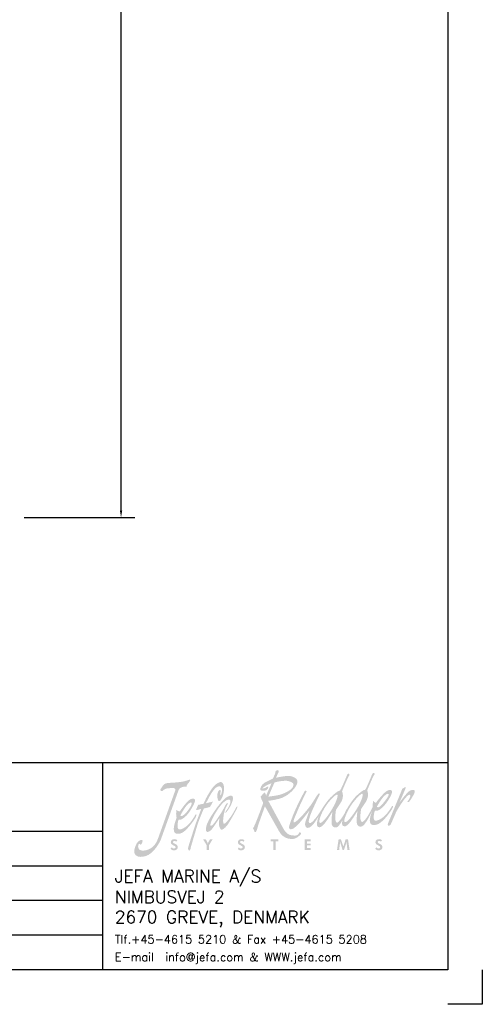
# Model space of a CAD drawing. Extents: x -770 to 200, y -179 to 391.
# Tile 2 of 6: x -504 to -370, y -179 to 106. Entities that reach past the tile are written whole.
import ezdxf

# ---------------------------------------------------------------- set-up
doc = ezdxf.new("R2010")
doc.units = 0
doc.header["$LTSCALE"] = 0.15
doc.layers.get('0').update_dxf_attribs({"linetype": 'CONTINUOUS'})
doc.layers.get('DEFPOINTS').update_dxf_attribs({"linetype": 'CONTINUOUS'})
doc.layers.add('DIMS', color=7, linetype='CONTINUOUS')
doc.layers.add('RAMME', color=7, linetype='CONTINUOUS')
doc.styles.add('ROMANS', font='romans')
doc.dimstyles.new('JAN', dxfattribs={"dimtxt": 2, "dimasz": 2, "dimexe": 4, "dimexo": 2, "dimgap": 2, "dimtad": 0, "dimtih": 1, "dimtoh": 1, "dimdsep": 46, "dimtxsty": 'ROMANS', "dimcen": 2.97, "dimadec": 0, "dimazin": 0, "dimtfac": 0.65, "dimtofl": 0, "dimtmove": 2, "dimatfit": 3, "dimfxl": 1, "dimtolj": 1, "dimarcsym": 0})

# ---------------------------------------------------------------- blocks, each defined once
blk = doc.blocks.new('jefa rudder logo')
at = {"linetype": 'Continuous', "lineweight": 0}
h = blk.add_hatch(color=182, dxfattribs=at)
edge = h.paths.add_edge_path(flags=16)
edge.add_spline(control_points=[(28.95, 61.15), (29.14, 61.17), (28.95, 60.38), (28.38, 59.43), (28.38, 59.43), (27.82, 58.48), (27.17, 57.71), (26.92, 57.71), (26.92, 57.71), (26.68, 57.71), (26.86, 58.52), (27.42, 59.47), (27.42, 59.47), (27.98, 60.42), (28.79, 61.14), (28.95, 61.15)], knot_values=[0, 0, 0, 0, 0.25, 0.25, 0.25, 0.25, 0.5, 0.5, 0.5, 0.5, 0.75, 0.75, 0.75, 0.75, 1, 1, 1, 1], degree=3, periodic=0)
edge = h.paths.add_edge_path(flags=16)
edge.add_spline(control_points=[(29.95, 57.81), (30.2, 57.81), (30.85, 58.58), (31.41, 59.53), (31.41, 59.53), (31.98, 60.48), (32.17, 61.26), (31.98, 61.25), (31.98, 61.25), (31.82, 61.24), (31.03, 60.5), (30.47, 59.55), (30.47, 59.55), (30.32, 59.3), (29.53, 57.81), (29.95, 57.81)], knot_values=[0, 0, 0, 0, 0.25, 0.25, 0.25, 0.25, 0.5, 0.5, 0.5, 0.5, 0.75, 0.75, 0.75, 0.75, 1, 1, 1, 1], degree=3, periodic=0)
edge = h.paths.add_edge_path()
edge.add_spline(control_points=[(30.17, 59.44), (30.19, 59.47), (30.21, 59.51), (30.24, 59.56), (30.24, 59.56), (30.25, 59.59), (30.26, 59.6), (30.26, 59.6), (30.26, 59.6), (30.26, 59.6), (30.26, 59.6), (30.26, 59.6), (30.26, 59.6), (30.47, 59.95), (30.88, 60.56), (31.19, 60.88), (31.19, 60.88), (31.55, 61.25), (32.21, 61.78), (32.3, 61.69), (32.3, 61.69), (32.38, 61.59), (33.18, 63.56), (33.18, 63.56), (33.18, 63.56), (33.18, 63.56), (33.26, 63.81), (33.4, 63.75), (33.4, 63.75), (33.54, 63.68), (33.49, 63.57), (33.39, 63.43), (33.39, 63.43), (33.28, 63.29), (32.58, 61.64), (32.59, 61.62), (32.59, 61.62), (32.61, 61.61), (32.89, 60.96), (32.42, 60.24), (32.42, 60.24), (31.94, 59.53), (31.86, 59.38), (31.86, 59.38), (31.86, 59.38), (31.86, 59.38), (31.72, 58.51), (31.77, 58.23), (31.77, 58.23), (31.82, 57.96), (31.91, 57.78), (32.05, 57.85), (32.05, 57.85), (32.48, 58.06), (33.04, 59.22), (33.27, 59.65), (33.27, 59.65), (33.24, 59.9), (33.28, 60.12), (33.32, 60.39), (33.32, 60.39), (33.41, 60.27), (33.48, 60.19), (33.65, 60.14), (33.65, 60.14), (33.98, 60.61), (34.62, 61.36), (34.97, 61.58), (34.97, 61.58), (35.31, 61.79), (35.66, 61.7), (35.6, 61.41), (35.6, 61.41), (35.49, 60.85), (34.3, 58.95), (33.53, 59.19), (33.53, 59.19), (33.45, 59.05), (33.19, 57.98), (33.61, 57.99), (33.61, 57.99), (34.02, 58), (34.65, 58.39), (35.14, 59.06), (35.14, 59.06), (35.64, 59.73), (35.55, 59.77), (35.66, 59.77), (35.66, 59.77), (35.77, 59.78), (35.7, 59.57), (35.52, 59.28), (35.52, 59.28), (35.35, 59), (34.37, 57.6), (33.67, 57.49), (33.67, 57.49), (33, 57.36), (32.92, 57.66), (32.91, 57.99), (32.91, 57.99), (32.9, 58.29), (33.03, 58.74), (33.24, 59.26), (33.24, 59.26), (33.24, 59.26), (32.76, 58.31), (32.76, 58.31), (32.76, 58.31), (32.76, 58.31), (32.25, 57.4), (32, 57.31), (32, 57.31), (31.74, 57.22), (31.47, 57.27), (31.36, 57.59), (31.36, 57.59), (31.26, 57.9), (31.4, 59.26), (31.46, 59.22), (31.46, 59.22), (31.46, 59.22), (30.71, 57.97), (30.43, 57.69), (30.43, 57.69), (30.15, 57.41), (29.97, 57.16), (29.66, 57.37), (29.66, 57.37), (29.53, 57.45), (29.54, 57.72), (29.61, 58.05), (29.61, 58.05), (29.46, 57.78), (29.15, 57.28), (28.97, 57.21), (28.97, 57.21), (28.71, 57.12), (28.44, 57.17), (28.33, 57.49), (28.33, 57.49), (28.23, 57.8), (28.37, 59.15), (28.43, 59.12), (28.43, 59.12), (28.43, 59.12), (27.68, 57.87), (27.4, 57.59), (27.4, 57.59), (27.12, 57.31), (26.94, 57.06), (26.63, 57.26), (26.63, 57.26), (26.43, 57.4), (26.55, 57.97), (26.73, 58.48), (26.73, 58.48), (26.52, 58.15), (26.1, 57.53), (25.91, 57.37), (25.91, 57.37), (25.65, 57.15), (25.46, 57.09), (25.32, 57.13), (25.32, 57.13), (25.16, 57.18), (25.03, 57.48), (25.12, 57.77), (25.12, 57.77), (25.21, 58.06), (25.62, 59.21), (25.62, 59.21), (25.62, 59.21), (25.62, 59.21), (24.73, 58.05), (24.42, 57.72), (24.42, 57.72), (24.11, 57.39), (23.82, 57.11), (23.66, 57.03), (23.66, 57.03), (23.5, 56.95), (23.1, 56.84), (23.16, 57.23), (23.16, 57.23), (23.22, 57.62), (23.71, 58.82), (23.91, 59.28), (23.91, 59.28), (24.1, 59.73), (24.83, 61.17), (24.94, 61.36), (24.94, 61.36), (25.03, 61.52), (25.11, 61.79), (25.29, 61.51), (25.29, 61.51), (25.29, 61.51), (24.63, 60.24), (24.27, 59.38), (24.27, 59.38), (23.91, 58.51), (23.75, 58.16), (23.72, 58.02), (23.72, 58.02), (23.7, 57.88), (23.67, 57.75), (23.76, 57.77), (23.76, 57.77), (24.24, 57.87), (25.45, 59.42), (25.77, 59.84), (25.77, 59.84), (26.06, 60.24), (26.42, 60.88), (26.48, 60.94), (26.48, 60.94), (26.61, 61.1), (26.73, 61.36), (26.83, 61.27), (26.83, 61.27), (26.93, 61.2), (26.84, 61.07), (26.75, 60.91), (26.75, 60.91), (26.66, 60.75), (25.81, 58.96), (25.69, 58.53), (25.69, 58.53), (25.58, 58.13), (25.51, 57.96), (25.55, 57.83), (25.55, 57.83), (25.59, 57.7), (25.68, 57.56), (26.04, 57.92), (26.04, 57.92), (26.88, 58.79), (27.34, 59.93), (28.16, 60.78), (28.16, 60.78), (28.52, 61.15), (29.18, 61.68), (29.27, 61.59), (29.27, 61.59), (29.35, 61.5), (30.15, 63.46), (30.15, 63.46), (30.15, 63.46), (30.15, 63.46), (30.23, 63.71), (30.37, 63.65), (30.37, 63.65), (30.51, 63.58), (30.46, 63.47), (30.36, 63.33), (30.36, 63.33), (30.25, 63.19), (29.55, 61.54), (29.56, 61.52), (29.56, 61.52), (29.58, 61.51), (29.86, 60.86), (29.39, 60.14), (29.39, 60.14), (28.91, 59.43), (28.83, 59.28), (28.83, 59.28), (28.83, 59.28), (28.83, 59.28), (28.69, 58.41), (28.75, 58.12), (28.75, 58.12), (28.8, 57.84), (28.89, 57.68), (29.02, 57.75), (29.02, 57.75), (29.15, 57.82), (29.59, 58.39), (29.71, 58.6), (29.71, 58.6), (29.75, 58.66), (29.81, 58.77), (29.89, 58.91), (29.89, 58.91), (30.02, 59.23), (30.14, 59.46), (30.17, 59.44)], knot_values=[0, 0, 0, 0, 0.013889, 0.013889, 0.013889, 0.013889, 0.027778, 0.027778, 0.027778, 0.027778, 0.041667, 0.041667, 0.041667, 0.041667, 0.055556, 0.055556, 0.055556, 0.055556, 0.069444, 0.069444, 0.069444, 0.069444, 0.083333, 0.083333, 0.083333, 0.083333, 0.097222, 0.097222, 0.097222, 0.097222, 0.111111, 0.111111, 0.111111, 0.111111, 0.125, 0.125, 0.125, 0.125, 0.138889, 0.138889, 0.138889, 0.138889, 0.152778, 0.152778, 0.152778, 0.152778, 0.166667, 0.166667, 0.166667, 0.166667, 0.180556, 0.180556, 0.180556, 0.180556, 0.194444, 0.194444, 0.194444, 0.194444, 0.208333, 0.208333, 0.208333, 0.208333, 0.222222, 0.222222, 0.222222, 0.222222, 0.236111, 0.236111, 0.236111, 0.236111, 0.25, 0.25, 0.25, 0.25, 0.263889, 0.263889, 0.263889, 0.263889, 0.277778, 0.277778, 0.277778, 0.277778, 0.291667, 0.291667, 0.291667, 0.291667, 0.305556, 0.305556, 0.305556, 0.305556, 0.319444, 0.319444, 0.319444, 0.319444, 0.333333, 0.333333, 0.333333, 0.333333, 0.347222, 0.347222, 0.347222, 0.347222, 0.361111, 0.361111, 0.361111, 0.361111, 0.375, 0.375, 0.375, 0.375, 0.388889, 0.388889, 0.388889, 0.388889, 0.402778, 0.402778, 0.402778, 0.402778, 0.416667, 0.416667, 0.416667, 0.416667, 0.430556, 0.430556, 0.430556, 0.430556, 0.444444, 0.444444, 0.444444, 0.444444, 0.458333, 0.458333, 0.458333, 0.458333, 0.472222, 0.472222, 0.472222, 0.472222, 0.486111, 0.486111, 0.486111, 0.486111, 0.5, 0.5, 0.5, 0.5, 0.513889, 0.513889, 0.513889, 0.513889, 0.527778, 0.527778, 0.527778, 0.527778, 0.541667, 0.541667, 0.541667, 0.541667, 0.555556, 0.555556, 0.555556, 0.555556, 0.569444, 0.569444, 0.569444, 0.569444, 0.583333, 0.583333, 0.583333, 0.583333, 0.597222, 0.597222, 0.597222, 0.597222, 0.611111, 0.611111, 0.611111, 0.611111, 0.625, 0.625, 0.625, 0.625, 0.638889, 0.638889, 0.638889, 0.638889, 0.652778, 0.652778, 0.652778, 0.652778, 0.666667, 0.666667, 0.666667, 0.666667, 0.680556, 0.680556, 0.680556, 0.680556, 0.694444, 0.694444, 0.694444, 0.694444, 0.708333, 0.708333, 0.708333, 0.708333, 0.722222, 0.722222, 0.722222, 0.722222, 0.736111, 0.736111, 0.736111, 0.736111, 0.75, 0.75, 0.75, 0.75, 0.763889, 0.763889, 0.763889, 0.763889, 0.777778, 0.777778, 0.777778, 0.777778, 0.791667, 0.791667, 0.791667, 0.791667, 0.805556, 0.805556, 0.805556, 0.805556, 0.819444, 0.819444, 0.819444, 0.819444, 0.833333, 0.833333, 0.833333, 0.833333, 0.847222, 0.847222, 0.847222, 0.847222, 0.861111, 0.861111, 0.861111, 0.861111, 0.875, 0.875, 0.875, 0.875, 0.888889, 0.888889, 0.888889, 0.888889, 0.902778, 0.902778, 0.902778, 0.902778, 0.916667, 0.916667, 0.916667, 0.916667, 0.930556, 0.930556, 0.930556, 0.930556, 0.944444, 0.944444, 0.944444, 0.944444, 0.958333, 0.958333, 0.958333, 0.958333, 0.972222, 0.972222, 0.972222, 0.972222, 0.986111, 0.986111, 0.986111, 0.986111, 1, 1, 1, 1], degree=3, periodic=0)
edge = h.paths.add_edge_path(flags=16)
edge.add_spline(control_points=[(33.76, 59.68), (33.76, 59.68), (34.34, 60.7), (34.68, 61), (34.68, 61), (35.02, 61.3), (35.27, 61.33), (35.16, 61), (35.16, 61), (35.1, 60.83), (33.98, 59.18), (33.76, 59.68)], knot_values=[0, 0, 0, 0, 0.333333, 0.333333, 0.333333, 0.333333, 0.666667, 0.666667, 0.666667, 0.666667, 1, 1, 1, 1], degree=3, periodic=0)
edge = h.paths.add_edge_path()
edge.add_spline(control_points=[(21.22, 63.07), (21.22, 63.07), (21.49, 63.7), (21.49, 63.7), (21.49, 63.7), (21.49, 63.7), (21.5, 63.85), (21.54, 63.94), (21.54, 63.94), (21.59, 64.02), (21.74, 64.11), (21.8, 64.08), (21.8, 64.08), (21.86, 64.05), (21.98, 63.96), (21.9, 63.83), (21.9, 63.83), (21.82, 63.69), (21.58, 63.16), (21.58, 63.16), (21.58, 63.16), (21.58, 63.16), (22.98, 63.51), (23.49, 63.33), (23.49, 63.33), (24, 63.14), (24.37, 62.92), (24.07, 62.3), (24.07, 62.3), (23.76, 61.67), (22.93, 60.91), (22.08, 60.66), (22.08, 60.66), (21.22, 60.42), (20.65, 60.39), (20.65, 60.39), (20.65, 60.39), (20.65, 60.39), (22.46, 57.06), (22.46, 57.06), (22.46, 57.06), (22.87, 56.31), (23.26, 56.25), (23.51, 56.22), (23.51, 56.22), (23.78, 56.19), (24.11, 56.15), (24.26, 56.32), (24.26, 56.32), (24.36, 56.43), (24.36, 56.58), (24.45, 56.59), (24.45, 56.59), (24.53, 56.6), (24.68, 56.47), (24.57, 56.34), (24.57, 56.34), (24.47, 56.22), (24.02, 55.78), (23.63, 55.78), (23.63, 55.78), (23.24, 55.78), (22.47, 55.81), (21.98, 56.67), (21.98, 56.67), (21.98, 56.67), (20.25, 59.73), (20.25, 59.73), (20.25, 59.73), (20.25, 59.73), (19.48, 57.57), (19.48, 57.57), (19.48, 57.57), (19.48, 57.57), (19.32, 57.01), (19.26, 56.84), (19.26, 56.84), (19.2, 56.66), (19.12, 56.57), (19.04, 56.62), (19.04, 56.62), (18.96, 56.66), (18.92, 56.91), (18.87, 56.97), (18.87, 56.97), (18.82, 57.03), (18.77, 57.13), (18.86, 57.16), (18.86, 57.16), (18.96, 57.19), (20.08, 60.14), (20.04, 60.17), (20.04, 60.17), (19.98, 60.21), (19.7, 60.84), (19.74, 60.89), (19.74, 60.89), (19.89, 61.09), (20.06, 61.28), (20.26, 61.41), (20.26, 61.41), (20.29, 61.28), (20.34, 61.15), (20.4, 61.02), (20.4, 61.02), (20.4, 61.02), (21.04, 62.5), (21.04, 62.5), (21.04, 62.5), (21.04, 62.5), (20.52, 62.31), (20.36, 62.2), (20.36, 62.2), (20.2, 62.09), (19.93, 61.93), (19.94, 61.88), (19.94, 61.88), (19.96, 61.83), (20.21, 61.9), (20.35, 61.98), (20.35, 61.98), (20.5, 62.07), (20.63, 62.18), (20.65, 62.06), (20.65, 62.06), (20.66, 61.94), (20.58, 61.66), (20.25, 61.61), (20.25, 61.61), (19.92, 61.56), (19.73, 61.6), (19.69, 61.74), (19.69, 61.74), (19.65, 61.89), (19.85, 62.37), (20.22, 62.58), (20.22, 62.58), (20.6, 62.78), (21.22, 63.07), (21.22, 63.07)], knot_values=[0, 0, 0, 0, 0.028571, 0.028571, 0.028571, 0.028571, 0.057143, 0.057143, 0.057143, 0.057143, 0.085714, 0.085714, 0.085714, 0.085714, 0.114286, 0.114286, 0.114286, 0.114286, 0.142857, 0.142857, 0.142857, 0.142857, 0.171429, 0.171429, 0.171429, 0.171429, 0.2, 0.2, 0.2, 0.2, 0.228571, 0.228571, 0.228571, 0.228571, 0.257143, 0.257143, 0.257143, 0.257143, 0.285714, 0.285714, 0.285714, 0.285714, 0.314286, 0.314286, 0.314286, 0.314286, 0.342857, 0.342857, 0.342857, 0.342857, 0.371429, 0.371429, 0.371429, 0.371429, 0.4, 0.4, 0.4, 0.4, 0.428571, 0.428571, 0.428571, 0.428571, 0.457143, 0.457143, 0.457143, 0.457143, 0.485714, 0.485714, 0.485714, 0.485714, 0.514286, 0.514286, 0.514286, 0.514286, 0.542857, 0.542857, 0.542857, 0.542857, 0.571429, 0.571429, 0.571429, 0.571429, 0.6, 0.6, 0.6, 0.6, 0.628571, 0.628571, 0.628571, 0.628571, 0.657143, 0.657143, 0.657143, 0.657143, 0.685714, 0.685714, 0.685714, 0.685714, 0.714286, 0.714286, 0.714286, 0.714286, 0.742857, 0.742857, 0.742857, 0.742857, 0.771429, 0.771429, 0.771429, 0.771429, 0.8, 0.8, 0.8, 0.8, 0.828571, 0.828571, 0.828571, 0.828571, 0.857143, 0.857143, 0.857143, 0.857143, 0.885714, 0.885714, 0.885714, 0.885714, 0.914286, 0.914286, 0.914286, 0.914286, 0.942857, 0.942857, 0.942857, 0.942857, 0.971429, 0.971429, 0.971429, 0.971429, 1, 1, 1, 1], degree=3, periodic=0)
edge = h.paths.add_edge_path(flags=16)
edge.add_spline(control_points=[(20.66, 60.88), (20.66, 60.88), (21.4, 62.59), (21.4, 62.59), (21.4, 62.59), (21.41, 62.62), (22.63, 62.91), (23.11, 62.76), (23.11, 62.76), (23.59, 62.61), (23.86, 62.47), (23.61, 62.02), (23.61, 62.02), (23.36, 61.57), (22.26, 61.15), (21.92, 61.08), (21.92, 61.08), (21.57, 61), (20.66, 60.88), (20.66, 60.88)], knot_values=[0, 0, 0, 0, 0.2, 0.2, 0.2, 0.2, 0.4, 0.4, 0.4, 0.4, 0.6, 0.6, 0.6, 0.6, 0.8, 0.8, 0.8, 0.8, 1, 1, 1, 1], degree=3, periodic=0)
edge = h.paths.add_edge_path()
edge.add_spline(control_points=[(35.1, 57.64), (35.1, 57.64), (36.84, 61.85), (36.84, 61.85), (36.84, 61.85), (36.84, 61.85), (37.15, 62.02), (37.15, 62.02), (37.15, 62.02), (37.15, 62.02), (37.29, 62.1), (37.25, 61.96), (37.25, 61.96), (37.21, 61.81), (36.48, 60.16), (36.48, 60.16), (36.48, 60.16), (36.48, 60.16), (37.44, 61.49), (37.79, 61.63), (37.79, 61.63), (38.16, 61.77), (38.4, 61.75), (38.32, 61.42), (38.32, 61.42), (38.24, 61.09), (37.69, 60.27), (37.6, 60.23), (37.6, 60.23), (37.51, 60.18), (37.44, 60.28), (37.44, 60.28), (37.44, 60.28), (37.44, 60.28), (37.63, 60.53), (37.68, 60.65), (37.68, 60.65), (37.73, 60.75), (37.82, 60.94), (37.8, 61.02), (37.8, 61.02), (37.63, 61.67), (36.16, 59.2), (36.11, 59.07), (36.11, 59.07), (36.11, 59.07), (35.44, 57.54), (35.44, 57.54), (35.44, 57.54), (35.37, 57.4), (35.17, 57.37), (35.12, 57.4), (35.12, 57.4), (35.06, 57.43), (35.07, 57.57), (35.1, 57.64)], knot_values=[0, 0, 0, 0, 0.071429, 0.071429, 0.071429, 0.071429, 0.142857, 0.142857, 0.142857, 0.142857, 0.214286, 0.214286, 0.214286, 0.214286, 0.285714, 0.285714, 0.285714, 0.285714, 0.357143, 0.357143, 0.357143, 0.357143, 0.428571, 0.428571, 0.428571, 0.428571, 0.5, 0.5, 0.5, 0.5, 0.571429, 0.571429, 0.571429, 0.571429, 0.642857, 0.642857, 0.642857, 0.642857, 0.714286, 0.714286, 0.714286, 0.714286, 0.785714, 0.785714, 0.785714, 0.785714, 0.857143, 0.857143, 0.857143, 0.857143, 0.928571, 0.928571, 0.928571, 0.928571, 1, 1, 1, 1], degree=3, periodic=0)
edge = h.paths.add_edge_path()
edge.add_spline(control_points=[(15.66, 59.3), (15.95, 59.7), (16.32, 60.53), (15.9, 60.53), (15.9, 60.53), (15.68, 60.54), (15.15, 60.31), (14.43, 59.16), (14.43, 59.16), (13.73, 58.01), (13.69, 57.64), (13.66, 57.51), (13.66, 57.51), (13.62, 57.38), (13.7, 57.26), (13.94, 57.49), (13.94, 57.49), (14.19, 57.72), (14.87, 58.76), (15.08, 59.11), (15.08, 59.11), (15.33, 59.52), (15.62, 60.24), (15.75, 60.12), (15.75, 60.12), (15.8, 60.06), (15.7, 59.89), (15.56, 59.63), (15.56, 59.63), (15.28, 59.1), (15.01, 57.4), (15.38, 57.63), (15.38, 57.63), (15.69, 57.82), (16.26, 58.64), (16.47, 59.02), (16.47, 59.02), (16.68, 59.4), (16.78, 59.6), (16.78, 59.6), (16.78, 59.6), (16.78, 59.6), (17.01, 59.88), (16.91, 59.57), (16.91, 59.57), (16.8, 59.26), (15.86, 57.61), (15.64, 57.36), (15.64, 57.36), (15.41, 57.1), (15.13, 56.87), (14.99, 56.9), (14.99, 56.9), (14.84, 56.93), (14.69, 57.34), (14.7, 57.63), (14.7, 57.63), (14.72, 57.92), (14.74, 58.28), (14.74, 58.28), (14.74, 58.28), (14.74, 58.28), (14.19, 57.42), (13.91, 57.04), (13.91, 57.04), (13.64, 56.65), (13.22, 56.5), (13.15, 56.73), (13.15, 56.73), (13.09, 56.95), (13.07, 57.5), (13.88, 58.73), (13.88, 58.73), (14.69, 59.96), (15.35, 60.7), (15.77, 60.9), (15.77, 60.9), (16.19, 61.1), (16.36, 61.01), (16.39, 60.78), (16.39, 60.78), (16.43, 60.55), (16.23, 59.95), (15.94, 59.5), (15.94, 59.5), (15.64, 59.05), (15.58, 58.97), (15.5, 58.96), (15.5, 58.96), (15.39, 58.95), (15.6, 59.22), (15.66, 59.3)], knot_values=[0, 0, 0, 0, 0.043478, 0.043478, 0.043478, 0.043478, 0.086957, 0.086957, 0.086957, 0.086957, 0.130435, 0.130435, 0.130435, 0.130435, 0.173913, 0.173913, 0.173913, 0.173913, 0.217391, 0.217391, 0.217391, 0.217391, 0.26087, 0.26087, 0.26087, 0.26087, 0.304348, 0.304348, 0.304348, 0.304348, 0.347826, 0.347826, 0.347826, 0.347826, 0.391304, 0.391304, 0.391304, 0.391304, 0.434783, 0.434783, 0.434783, 0.434783, 0.478261, 0.478261, 0.478261, 0.478261, 0.521739, 0.521739, 0.521739, 0.521739, 0.565217, 0.565217, 0.565217, 0.565217, 0.608696, 0.608696, 0.608696, 0.608696, 0.652174, 0.652174, 0.652174, 0.652174, 0.695652, 0.695652, 0.695652, 0.695652, 0.73913, 0.73913, 0.73913, 0.73913, 0.782609, 0.782609, 0.782609, 0.782609, 0.826087, 0.826087, 0.826087, 0.826087, 0.869565, 0.869565, 0.869565, 0.869565, 0.913043, 0.913043, 0.913043, 0.913043, 0.956522, 0.956522, 0.956522, 0.956522, 1, 1, 1, 1], degree=3, periodic=0)
edge = h.paths.add_edge_path()
edge.add_spline(control_points=[(12.85, 60.04), (13.2, 60.9), (13.7, 61.67), (14, 62.04), (14, 62.04), (14.29, 62.42), (14.81, 62.77), (15.09, 62.59), (15.09, 62.59), (15.37, 62.4), (15.38, 61.54), (15.15, 60.94), (15.15, 60.94), (14.91, 60.34), (14.8, 60.37), (14.69, 60.35), (14.69, 60.35), (14.57, 60.33), (14.47, 60.85), (14.5, 61.1), (14.5, 61.1), (14.54, 61.36), (14.61, 61.63), (14.78, 61.69), (14.78, 61.69), (14.95, 61.74), (14.91, 61.56), (14.88, 61.36), (14.88, 61.36), (14.86, 61.16), (14.9, 60.98), (14.9, 60.98), (14.9, 60.98), (14.9, 60.98), (15.13, 61.52), (15.06, 61.82), (15.06, 61.82), (14.99, 62.12), (14.66, 62.33), (14.19, 61.83), (14.19, 61.83), (13.73, 61.32), (13.37, 60.56), (13.13, 60.09), (13.13, 60.09), (13.13, 60.09), (13.98, 60.29), (13.98, 60.29), (13.98, 60.29), (13.98, 60.29), (13.62, 59.64), (13.62, 59.64), (13.62, 59.64), (13.62, 59.64), (12.88, 59.45), (12.88, 59.45), (12.88, 59.45), (12.88, 59.45), (12.27, 58.12), (11.96, 57.01), (11.96, 57.01), (11.64, 55.9), (11.32, 54.88), (11.3, 54.74), (11.3, 54.74), (11.29, 54.59), (11.2, 54.36), (11.11, 54.38), (11.11, 54.38), (11.02, 54.4), (10.96, 54.53), (10.98, 54.71), (10.98, 54.71), (11, 54.9), (11.73, 57.12), (11.81, 57.38), (11.81, 57.38), (11.89, 57.64), (12.56, 59.4), (12.56, 59.4), (12.56, 59.4), (12.56, 59.4), (11.92, 59.25), (11.92, 59.25), (11.92, 59.25), (11.92, 59.25), (12.18, 59.89), (12.18, 59.89), (12.18, 59.89), (12.18, 59.89), (12.85, 60.04), (12.85, 60.04)], knot_values=[0, 0, 0, 0, 0.043478, 0.043478, 0.043478, 0.043478, 0.086957, 0.086957, 0.086957, 0.086957, 0.130435, 0.130435, 0.130435, 0.130435, 0.173913, 0.173913, 0.173913, 0.173913, 0.217391, 0.217391, 0.217391, 0.217391, 0.26087, 0.26087, 0.26087, 0.26087, 0.304348, 0.304348, 0.304348, 0.304348, 0.347826, 0.347826, 0.347826, 0.347826, 0.391304, 0.391304, 0.391304, 0.391304, 0.434783, 0.434783, 0.434783, 0.434783, 0.478261, 0.478261, 0.478261, 0.478261, 0.521739, 0.521739, 0.521739, 0.521739, 0.565217, 0.565217, 0.565217, 0.565217, 0.608696, 0.608696, 0.608696, 0.608696, 0.652174, 0.652174, 0.652174, 0.652174, 0.695652, 0.695652, 0.695652, 0.695652, 0.73913, 0.73913, 0.73913, 0.73913, 0.782609, 0.782609, 0.782609, 0.782609, 0.826087, 0.826087, 0.826087, 0.826087, 0.869565, 0.869565, 0.869565, 0.869565, 0.913043, 0.913043, 0.913043, 0.913043, 0.956522, 0.956522, 0.956522, 0.956522, 1, 1, 1, 1], degree=3, periodic=0)
edge = h.paths.add_edge_path()
edge.add_spline(control_points=[(9.58, 59.3), (9.66, 59.18), (9.8, 59.14), (9.97, 59.1), (9.97, 59.1), (10.29, 59.57), (10.84, 60.3), (11.18, 60.53), (11.18, 60.53), (11.51, 60.75), (11.87, 60.67), (11.82, 60.38), (11.82, 60.38), (11.77, 60.08), (11.12, 58.84), (10.6, 58.44), (10.6, 58.44), (10.35, 58.25), (10.16, 58.03), (9.83, 58.12), (9.83, 58.12), (9.75, 57.98), (9.53, 56.92), (9.95, 56.93), (9.95, 56.93), (10.36, 56.95), (10.97, 57.36), (11.44, 58.04), (11.44, 58.04), (11.91, 58.71), (11.83, 58.75), (11.94, 58.76), (11.94, 58.76), (12.04, 58.77), (11.99, 58.55), (11.82, 58.27), (11.82, 58.27), (11.64, 57.99), (10.69, 56.58), (10.03, 56.44), (10.03, 56.44), (9.36, 56.29), (9.27, 56.58), (9.25, 56.91), (9.25, 56.91), (9.23, 57.24), (9.36, 57.75), (9.59, 58.33), (9.59, 58.33), (9.5, 58.67), (9.53, 58.95), (9.58, 59.3)], knot_values=[0, 0, 0, 0, 0.076923, 0.076923, 0.076923, 0.076923, 0.153846, 0.153846, 0.153846, 0.153846, 0.230769, 0.230769, 0.230769, 0.230769, 0.307692, 0.307692, 0.307692, 0.307692, 0.384615, 0.384615, 0.384615, 0.384615, 0.461538, 0.461538, 0.461538, 0.461538, 0.538462, 0.538462, 0.538462, 0.538462, 0.615385, 0.615385, 0.615385, 0.615385, 0.692308, 0.692308, 0.692308, 0.692308, 0.769231, 0.769231, 0.769231, 0.769231, 0.846154, 0.846154, 0.846154, 0.846154, 0.923077, 0.923077, 0.923077, 0.923077, 1, 1, 1, 1], degree=3, periodic=0)
edge = h.paths.add_edge_path(flags=16)
edge.add_spline(control_points=[(10.04, 58.61), (10.04, 58.61), (10.58, 59.64), (10.91, 59.94), (10.91, 59.94), (11.24, 60.25), (11.49, 60.29), (11.39, 59.96), (11.39, 59.96), (11.3, 59.62), (10.7, 58.84), (10.46, 58.68), (10.46, 58.68), (10.27, 58.55), (10.1, 58.48), (10.04, 58.61)], knot_values=[0, 0, 0, 0, 0.25, 0.25, 0.25, 0.25, 0.5, 0.5, 0.5, 0.5, 0.75, 0.75, 0.75, 0.75, 1, 1, 1, 1], degree=3, periodic=0)
edge = h.paths.add_edge_path()
edge.add_spline(control_points=[(9.22, 61.93), (8.86, 61.89), (8.44, 61.96), (8.13, 61.77), (8.13, 61.77), (7.97, 61.68), (7.89, 61.56), (7.81, 61.55), (7.81, 61.55), (7.73, 61.54), (7.56, 61.67), (7.65, 61.79), (7.65, 61.79), (7.73, 61.92), (7.97, 62.3), (8.13, 62.41), (8.13, 62.41), (8.3, 62.51), (8.53, 62.54), (8.74, 62.55), (8.74, 62.55), (8.94, 62.55), (10.03, 62.63), (10.39, 62.71), (10.39, 62.71), (10.76, 62.8), (11.1, 62.92), (11.1, 62.92), (11.1, 62.92), (11.1, 62.92), (11.23, 63.01), (11.23, 62.87), (11.23, 62.87), (11.23, 62.73), (10.87, 62.39), (10.83, 62.27), (10.83, 62.27), (10.78, 62.15), (10.84, 62.04), (10.62, 62.08), (10.62, 62.08), (10.39, 62.11), (9.94, 62), (9.83, 61.68), (9.83, 61.68), (9.83, 61.68), (7.71, 55.78), (7.71, 55.78), (7.71, 55.78), (7.6, 55.46), (6.87, 54.01), (5.83, 53.71), (5.83, 53.71), (4.79, 53.42), (4.47, 53.92), (4.47, 54.26), (4.47, 54.26), (4.47, 54.6), (4.69, 55.24), (4.93, 55.45), (4.93, 55.45), (5.17, 55.67), (5.5, 55.8), (5.48, 55.55), (5.48, 55.55), (5.46, 55.31), (5.29, 54.96), (5.2, 55.11), (5.2, 55.11), (5.11, 55.27), (5.03, 55.21), (4.97, 55.06), (4.97, 55.06), (4.91, 54.92), (4.9, 54.41), (5.41, 54.38), (5.41, 54.38), (5.92, 54.34), (6.9, 54.58), (7.33, 55.79), (7.33, 55.79), (7.33, 55.79), (9.44, 61.68), (9.44, 61.68), (9.44, 61.68), (9.5, 61.83), (9.22, 61.93), (9.22, 61.93)], knot_values=[0, 0, 0, 0, 0.045455, 0.045455, 0.045455, 0.045455, 0.090909, 0.090909, 0.090909, 0.090909, 0.136364, 0.136364, 0.136364, 0.136364, 0.181818, 0.181818, 0.181818, 0.181818, 0.227273, 0.227273, 0.227273, 0.227273, 0.272727, 0.272727, 0.272727, 0.272727, 0.318182, 0.318182, 0.318182, 0.318182, 0.363636, 0.363636, 0.363636, 0.363636, 0.409091, 0.409091, 0.409091, 0.409091, 0.454545, 0.454545, 0.454545, 0.454545, 0.5, 0.5, 0.5, 0.5, 0.545455, 0.545455, 0.545455, 0.545455, 0.590909, 0.590909, 0.590909, 0.590909, 0.636364, 0.636364, 0.636364, 0.636364, 0.681818, 0.681818, 0.681818, 0.681818, 0.727273, 0.727273, 0.727273, 0.727273, 0.772727, 0.772727, 0.772727, 0.772727, 0.818182, 0.818182, 0.818182, 0.818182, 0.863636, 0.863636, 0.863636, 0.863636, 0.909091, 0.909091, 0.909091, 0.909091, 0.954545, 0.954545, 0.954545, 0.954545, 1, 1, 1, 1], degree=3, periodic=0)
h = blk.add_hatch(color=8, dxfattribs=at)
edge = h.paths.add_edge_path()
edge.add_spline(control_points=[(33.57, 54.61), (33.57, 54.61), (33.73, 54.78), (33.73, 54.78), (33.73, 54.78), (33.75, 54.73), (33.78, 54.7), (33.82, 54.67), (33.82, 54.67), (33.86, 54.64), (33.91, 54.63), (33.96, 54.63), (33.96, 54.63), (34.03, 54.63), (34.08, 54.65), (34.11, 54.68), (34.11, 54.68), (34.15, 54.71), (34.17, 54.75), (34.17, 54.8), (34.17, 54.8), (34.17, 54.86), (34.11, 54.92), (33.99, 54.98), (33.99, 54.98), (33.94, 55), (33.91, 55.01), (33.89, 55.03), (33.89, 55.03), (33.78, 55.08), (33.7, 55.14), (33.66, 55.2), (33.66, 55.2), (33.61, 55.25), (33.59, 55.32), (33.59, 55.4), (33.59, 55.4), (33.59, 55.5), (33.63, 55.59), (33.72, 55.66), (33.72, 55.66), (33.8, 55.73), (33.91, 55.76), (34.04, 55.76), (34.04, 55.76), (34.12, 55.76), (34.19, 55.75), (34.24, 55.72), (34.24, 55.72), (34.3, 55.69), (34.35, 55.65), (34.39, 55.59), (34.39, 55.59), (34.39, 55.59), (34.23, 55.44), (34.23, 55.44), (34.23, 55.44), (34.21, 55.47), (34.19, 55.5), (34.16, 55.52), (34.16, 55.52), (34.12, 55.54), (34.08, 55.55), (34.04, 55.55), (34.04, 55.55), (33.99, 55.55), (33.94, 55.53), (33.91, 55.51), (33.91, 55.51), (33.88, 55.48), (33.86, 55.44), (33.86, 55.4), (33.86, 55.4), (33.86, 55.33), (33.92, 55.27), (34.06, 55.21), (34.06, 55.21), (34.08, 55.2), (34.1, 55.2), (34.12, 55.19), (34.12, 55.19), (34.22, 55.14), (34.31, 55.08), (34.36, 55.02), (34.36, 55.02), (34.41, 54.96), (34.43, 54.89), (34.43, 54.81), (34.43, 54.81), (34.43, 54.69), (34.39, 54.59), (34.31, 54.52), (34.31, 54.52), (34.23, 54.45), (34.12, 54.41), (33.98, 54.41), (33.98, 54.41), (33.88, 54.41), (33.8, 54.43), (33.73, 54.47), (33.73, 54.47), (33.66, 54.5), (33.61, 54.55), (33.57, 54.61)], knot_values=[0, 0, 0, 0, 0.038462, 0.038462, 0.038462, 0.038462, 0.076923, 0.076923, 0.076923, 0.076923, 0.115385, 0.115385, 0.115385, 0.115385, 0.153846, 0.153846, 0.153846, 0.153846, 0.192308, 0.192308, 0.192308, 0.192308, 0.230769, 0.230769, 0.230769, 0.230769, 0.269231, 0.269231, 0.269231, 0.269231, 0.307692, 0.307692, 0.307692, 0.307692, 0.346154, 0.346154, 0.346154, 0.346154, 0.384615, 0.384615, 0.384615, 0.384615, 0.423077, 0.423077, 0.423077, 0.423077, 0.461538, 0.461538, 0.461538, 0.461538, 0.5, 0.5, 0.5, 0.5, 0.538462, 0.538462, 0.538462, 0.538462, 0.576923, 0.576923, 0.576923, 0.576923, 0.615385, 0.615385, 0.615385, 0.615385, 0.653846, 0.653846, 0.653846, 0.653846, 0.692308, 0.692308, 0.692308, 0.692308, 0.730769, 0.730769, 0.730769, 0.730769, 0.769231, 0.769231, 0.769231, 0.769231, 0.807692, 0.807692, 0.807692, 0.807692, 0.846154, 0.846154, 0.846154, 0.846154, 0.884615, 0.884615, 0.884615, 0.884615, 0.923077, 0.923077, 0.923077, 0.923077, 0.961538, 0.961538, 0.961538, 0.961538, 1, 1, 1, 1], degree=3, periodic=0)
edge = h.paths.add_edge_path()
edge.add_spline(control_points=[(28.95, 54.45), (28.95, 54.45), (29.14, 55.73), (29.14, 55.73), (29.14, 55.73), (29.14, 55.73), (29.43, 55.73), (29.43, 55.73), (29.43, 55.73), (29.43, 55.73), (29.68, 54.97), (29.68, 54.97), (29.68, 54.97), (29.68, 54.96), (29.69, 54.94), (29.7, 54.9), (29.7, 54.9), (29.7, 54.87), (29.71, 54.84), (29.71, 54.8), (29.71, 54.8), (29.72, 54.84), (29.72, 54.88), (29.73, 54.91), (29.73, 54.91), (29.73, 54.94), (29.74, 54.96), (29.75, 54.98), (29.75, 54.98), (29.75, 54.98), (29.99, 55.73), (29.99, 55.73), (29.99, 55.73), (29.99, 55.73), (30.28, 55.73), (30.28, 55.73), (30.28, 55.73), (30.28, 55.73), (30.47, 54.45), (30.47, 54.45), (30.47, 54.45), (30.47, 54.45), (30.21, 54.45), (30.21, 54.45), (30.21, 54.45), (30.21, 54.45), (30.12, 55.22), (30.12, 55.22), (30.12, 55.22), (30.11, 55.28), (30.11, 55.32), (30.11, 55.35), (30.11, 55.35), (30.1, 55.38), (30.1, 55.41), (30.1, 55.43), (30.1, 55.43), (30.1, 55.44), (30.1, 55.45), (30.1, 55.46), (30.1, 55.46), (30.1, 55.47), (30.1, 55.47), (30.1, 55.48), (30.1, 55.48), (30.1, 55.43), (30.09, 55.38), (30.08, 55.35), (30.08, 55.35), (30.07, 55.31), (30.07, 55.29), (30.06, 55.27), (30.06, 55.27), (30.06, 55.27), (29.79, 54.45), (29.79, 54.45), (29.79, 54.45), (29.79, 54.45), (29.63, 54.45), (29.63, 54.45), (29.63, 54.45), (29.63, 54.45), (29.37, 55.27), (29.37, 55.27), (29.37, 55.27), (29.36, 55.27), (29.36, 55.3), (29.35, 55.33), (29.35, 55.33), (29.34, 55.36), (29.33, 55.41), (29.32, 55.48), (29.32, 55.48), (29.32, 55.48), (29.32, 55.44), (29.32, 55.44), (29.32, 55.44), (29.32, 55.38), (29.31, 55.31), (29.3, 55.22), (29.3, 55.22), (29.3, 55.22), (29.3, 55.22), (29.3, 55.22), (29.3, 55.22), (29.3, 55.22), (29.21, 54.45), (29.21, 54.45), (29.21, 54.45), (29.21, 54.45), (28.95, 54.45), (28.95, 54.45)], knot_values=[0, 0, 0, 0, 0.035714, 0.035714, 0.035714, 0.035714, 0.071429, 0.071429, 0.071429, 0.071429, 0.107143, 0.107143, 0.107143, 0.107143, 0.142857, 0.142857, 0.142857, 0.142857, 0.178571, 0.178571, 0.178571, 0.178571, 0.214286, 0.214286, 0.214286, 0.214286, 0.25, 0.25, 0.25, 0.25, 0.285714, 0.285714, 0.285714, 0.285714, 0.321429, 0.321429, 0.321429, 0.321429, 0.357143, 0.357143, 0.357143, 0.357143, 0.392857, 0.392857, 0.392857, 0.392857, 0.428571, 0.428571, 0.428571, 0.428571, 0.464286, 0.464286, 0.464286, 0.464286, 0.5, 0.5, 0.5, 0.5, 0.535714, 0.535714, 0.535714, 0.535714, 0.571429, 0.571429, 0.571429, 0.571429, 0.607143, 0.607143, 0.607143, 0.607143, 0.642857, 0.642857, 0.642857, 0.642857, 0.678571, 0.678571, 0.678571, 0.678571, 0.714286, 0.714286, 0.714286, 0.714286, 0.75, 0.75, 0.75, 0.75, 0.785714, 0.785714, 0.785714, 0.785714, 0.821429, 0.821429, 0.821429, 0.821429, 0.857143, 0.857143, 0.857143, 0.857143, 0.892857, 0.892857, 0.892857, 0.892857, 0.928571, 0.928571, 0.928571, 0.928571, 0.964286, 0.964286, 0.964286, 0.964286, 1, 1, 1, 1], degree=3, periodic=0)
edge = h.paths.add_edge_path()
edge.add_spline(control_points=[(25.03, 54.45), (25.03, 54.45), (25.03, 55.73), (25.03, 55.73), (25.03, 55.73), (25.03, 55.73), (25.79, 55.73), (25.79, 55.73), (25.79, 55.73), (25.79, 55.73), (25.79, 55.5), (25.79, 55.5), (25.79, 55.5), (25.79, 55.5), (25.31, 55.5), (25.31, 55.5), (25.31, 55.5), (25.31, 55.5), (25.31, 55.23), (25.31, 55.23), (25.31, 55.23), (25.31, 55.23), (25.79, 55.23), (25.79, 55.23), (25.79, 55.23), (25.79, 55.23), (25.79, 55), (25.79, 55), (25.79, 55), (25.79, 55), (25.31, 55), (25.31, 55), (25.31, 55), (25.31, 55), (25.31, 54.68), (25.31, 54.68), (25.31, 54.68), (25.31, 54.68), (25.79, 54.68), (25.79, 54.68), (25.79, 54.68), (25.79, 54.68), (25.79, 54.45), (25.79, 54.45), (25.79, 54.45), (25.79, 54.45), (25.03, 54.45), (25.03, 54.45)], knot_values=[0, 0, 0, 0, 0.083333, 0.083333, 0.083333, 0.083333, 0.166667, 0.166667, 0.166667, 0.166667, 0.25, 0.25, 0.25, 0.25, 0.333333, 0.333333, 0.333333, 0.333333, 0.416667, 0.416667, 0.416667, 0.416667, 0.5, 0.5, 0.5, 0.5, 0.583333, 0.583333, 0.583333, 0.583333, 0.666667, 0.666667, 0.666667, 0.666667, 0.75, 0.75, 0.75, 0.75, 0.833333, 0.833333, 0.833333, 0.833333, 0.916667, 0.916667, 0.916667, 0.916667, 1, 1, 1, 1], degree=3, periodic=0)
edge = h.paths.add_edge_path()
edge.add_spline(control_points=[(21.54, 55.5), (21.54, 55.5), (21.54, 54.45), (21.54, 54.45), (21.54, 54.45), (21.54, 54.45), (21.26, 54.45), (21.26, 54.45), (21.26, 54.45), (21.26, 54.45), (21.26, 55.5), (21.26, 55.5), (21.26, 55.5), (21.26, 55.5), (20.95, 55.5), (20.95, 55.5), (20.95, 55.5), (20.95, 55.5), (20.95, 55.73), (20.95, 55.73), (20.95, 55.73), (20.95, 55.73), (21.85, 55.73), (21.85, 55.73), (21.85, 55.73), (21.85, 55.73), (21.85, 55.5), (21.85, 55.5), (21.85, 55.5), (21.85, 55.5), (21.54, 55.5), (21.54, 55.5)], knot_values=[0, 0, 0, 0, 0.125, 0.125, 0.125, 0.125, 0.25, 0.25, 0.25, 0.25, 0.375, 0.375, 0.375, 0.375, 0.5, 0.5, 0.5, 0.5, 0.625, 0.625, 0.625, 0.625, 0.75, 0.75, 0.75, 0.75, 0.875, 0.875, 0.875, 0.875, 1, 1, 1, 1], degree=3, periodic=0)
edge = h.paths.add_edge_path()
edge.add_spline(control_points=[(16.97, 54.61), (16.97, 54.61), (17.12, 54.78), (17.12, 54.78), (17.12, 54.78), (17.14, 54.73), (17.17, 54.7), (17.21, 54.67), (17.21, 54.67), (17.25, 54.64), (17.3, 54.63), (17.36, 54.63), (17.36, 54.63), (17.42, 54.63), (17.47, 54.65), (17.51, 54.68), (17.51, 54.68), (17.55, 54.71), (17.56, 54.75), (17.56, 54.8), (17.56, 54.8), (17.56, 54.86), (17.5, 54.92), (17.38, 54.98), (17.38, 54.98), (17.34, 55), (17.31, 55.01), (17.28, 55.03), (17.28, 55.03), (17.17, 55.08), (17.09, 55.14), (17.05, 55.2), (17.05, 55.2), (17.01, 55.25), (16.98, 55.32), (16.98, 55.4), (16.98, 55.4), (16.98, 55.5), (17.03, 55.59), (17.11, 55.66), (17.11, 55.66), (17.19, 55.73), (17.3, 55.76), (17.44, 55.76), (17.44, 55.76), (17.51, 55.76), (17.58, 55.75), (17.64, 55.72), (17.64, 55.72), (17.69, 55.69), (17.74, 55.65), (17.79, 55.59), (17.79, 55.59), (17.79, 55.59), (17.63, 55.44), (17.63, 55.44), (17.63, 55.44), (17.6, 55.47), (17.58, 55.5), (17.55, 55.52), (17.55, 55.52), (17.52, 55.54), (17.48, 55.55), (17.43, 55.55), (17.43, 55.55), (17.38, 55.55), (17.34, 55.53), (17.3, 55.51), (17.3, 55.51), (17.27, 55.48), (17.25, 55.44), (17.25, 55.4), (17.25, 55.4), (17.25, 55.33), (17.32, 55.27), (17.45, 55.21), (17.45, 55.21), (17.48, 55.2), (17.5, 55.2), (17.51, 55.19), (17.51, 55.19), (17.62, 55.14), (17.7, 55.08), (17.75, 55.02), (17.75, 55.02), (17.8, 54.96), (17.83, 54.89), (17.83, 54.81), (17.83, 54.81), (17.83, 54.69), (17.79, 54.59), (17.71, 54.52), (17.71, 54.52), (17.63, 54.45), (17.51, 54.41), (17.38, 54.41), (17.38, 54.41), (17.28, 54.41), (17.19, 54.43), (17.12, 54.47), (17.12, 54.47), (17.05, 54.5), (17, 54.55), (16.97, 54.61)], knot_values=[0, 0, 0, 0, 0.038462, 0.038462, 0.038462, 0.038462, 0.076923, 0.076923, 0.076923, 0.076923, 0.115385, 0.115385, 0.115385, 0.115385, 0.153846, 0.153846, 0.153846, 0.153846, 0.192308, 0.192308, 0.192308, 0.192308, 0.230769, 0.230769, 0.230769, 0.230769, 0.269231, 0.269231, 0.269231, 0.269231, 0.307692, 0.307692, 0.307692, 0.307692, 0.346154, 0.346154, 0.346154, 0.346154, 0.384615, 0.384615, 0.384615, 0.384615, 0.423077, 0.423077, 0.423077, 0.423077, 0.461538, 0.461538, 0.461538, 0.461538, 0.5, 0.5, 0.5, 0.5, 0.538462, 0.538462, 0.538462, 0.538462, 0.576923, 0.576923, 0.576923, 0.576923, 0.615385, 0.615385, 0.615385, 0.615385, 0.653846, 0.653846, 0.653846, 0.653846, 0.692308, 0.692308, 0.692308, 0.692308, 0.730769, 0.730769, 0.730769, 0.730769, 0.769231, 0.769231, 0.769231, 0.769231, 0.807692, 0.807692, 0.807692, 0.807692, 0.846154, 0.846154, 0.846154, 0.846154, 0.884615, 0.884615, 0.884615, 0.884615, 0.923077, 0.923077, 0.923077, 0.923077, 0.961538, 0.961538, 0.961538, 0.961538, 1, 1, 1, 1], degree=3, periodic=0)
edge = h.paths.add_edge_path()
edge.add_spline(control_points=[(13.22, 54.45), (13.22, 54.45), (13.22, 55.03), (13.22, 55.03), (13.22, 55.03), (13.22, 55.03), (12.79, 55.73), (12.79, 55.73), (12.79, 55.73), (12.79, 55.73), (13.11, 55.73), (13.11, 55.73), (13.11, 55.73), (13.11, 55.73), (13.3, 55.38), (13.3, 55.38), (13.3, 55.38), (13.31, 55.36), (13.32, 55.34), (13.33, 55.31), (13.33, 55.31), (13.34, 55.28), (13.35, 55.25), (13.36, 55.22), (13.36, 55.22), (13.37, 55.25), (13.38, 55.28), (13.39, 55.3), (13.39, 55.3), (13.4, 55.33), (13.41, 55.35), (13.42, 55.38), (13.42, 55.38), (13.42, 55.38), (13.61, 55.73), (13.61, 55.73), (13.61, 55.73), (13.61, 55.73), (13.93, 55.73), (13.93, 55.73), (13.93, 55.73), (13.93, 55.73), (13.5, 55.03), (13.5, 55.03), (13.5, 55.03), (13.5, 55.03), (13.5, 54.45), (13.5, 54.45), (13.5, 54.45), (13.5, 54.45), (13.22, 54.45), (13.22, 54.45)], knot_values=[0, 0, 0, 0, 0.076923, 0.076923, 0.076923, 0.076923, 0.153846, 0.153846, 0.153846, 0.153846, 0.230769, 0.230769, 0.230769, 0.230769, 0.307692, 0.307692, 0.307692, 0.307692, 0.384615, 0.384615, 0.384615, 0.384615, 0.461538, 0.461538, 0.461538, 0.461538, 0.538462, 0.538462, 0.538462, 0.538462, 0.615385, 0.615385, 0.615385, 0.615385, 0.692308, 0.692308, 0.692308, 0.692308, 0.769231, 0.769231, 0.769231, 0.769231, 0.846154, 0.846154, 0.846154, 0.846154, 0.923077, 0.923077, 0.923077, 0.923077, 1, 1, 1, 1], degree=3, periodic=0)
edge = h.paths.add_edge_path()
edge.add_spline(control_points=[(8.87, 54.61), (8.87, 54.61), (9.02, 54.78), (9.02, 54.78), (9.02, 54.78), (9.04, 54.73), (9.07, 54.7), (9.11, 54.67), (9.11, 54.67), (9.16, 54.64), (9.2, 54.63), (9.26, 54.63), (9.26, 54.63), (9.32, 54.63), (9.37, 54.65), (9.41, 54.68), (9.41, 54.68), (9.45, 54.71), (9.47, 54.75), (9.47, 54.8), (9.47, 54.8), (9.47, 54.86), (9.4, 54.92), (9.28, 54.98), (9.28, 54.98), (9.24, 55), (9.21, 55.01), (9.18, 55.03), (9.18, 55.03), (9.07, 55.08), (8.99, 55.14), (8.95, 55.2), (8.95, 55.2), (8.91, 55.25), (8.89, 55.32), (8.89, 55.4), (8.89, 55.4), (8.89, 55.5), (8.93, 55.59), (9.01, 55.66), (9.01, 55.66), (9.1, 55.73), (9.2, 55.76), (9.34, 55.76), (9.34, 55.76), (9.42, 55.76), (9.48, 55.75), (9.54, 55.72), (9.54, 55.72), (9.6, 55.69), (9.64, 55.65), (9.69, 55.59), (9.69, 55.59), (9.69, 55.59), (9.53, 55.44), (9.53, 55.44), (9.53, 55.44), (9.51, 55.47), (9.48, 55.5), (9.45, 55.52), (9.45, 55.52), (9.42, 55.54), (9.38, 55.55), (9.33, 55.55), (9.33, 55.55), (9.28, 55.55), (9.24, 55.53), (9.2, 55.51), (9.2, 55.51), (9.17, 55.48), (9.15, 55.44), (9.15, 55.4), (9.15, 55.4), (9.15, 55.33), (9.22, 55.27), (9.35, 55.21), (9.35, 55.21), (9.38, 55.2), (9.4, 55.2), (9.41, 55.19), (9.41, 55.19), (9.52, 55.14), (9.6, 55.08), (9.65, 55.02), (9.65, 55.02), (9.71, 54.96), (9.73, 54.89), (9.73, 54.81), (9.73, 54.81), (9.73, 54.69), (9.69, 54.59), (9.61, 54.52), (9.61, 54.52), (9.53, 54.45), (9.42, 54.41), (9.28, 54.41), (9.28, 54.41), (9.18, 54.41), (9.1, 54.43), (9.02, 54.47), (9.02, 54.47), (8.96, 54.5), (8.9, 54.55), (8.87, 54.61)], knot_values=[0, 0, 0, 0, 0.038462, 0.038462, 0.038462, 0.038462, 0.076923, 0.076923, 0.076923, 0.076923, 0.115385, 0.115385, 0.115385, 0.115385, 0.153846, 0.153846, 0.153846, 0.153846, 0.192308, 0.192308, 0.192308, 0.192308, 0.230769, 0.230769, 0.230769, 0.230769, 0.269231, 0.269231, 0.269231, 0.269231, 0.307692, 0.307692, 0.307692, 0.307692, 0.346154, 0.346154, 0.346154, 0.346154, 0.384615, 0.384615, 0.384615, 0.384615, 0.423077, 0.423077, 0.423077, 0.423077, 0.461538, 0.461538, 0.461538, 0.461538, 0.5, 0.5, 0.5, 0.5, 0.538462, 0.538462, 0.538462, 0.538462, 0.576923, 0.576923, 0.576923, 0.576923, 0.615385, 0.615385, 0.615385, 0.615385, 0.653846, 0.653846, 0.653846, 0.653846, 0.692308, 0.692308, 0.692308, 0.692308, 0.730769, 0.730769, 0.730769, 0.730769, 0.769231, 0.769231, 0.769231, 0.769231, 0.807692, 0.807692, 0.807692, 0.807692, 0.846154, 0.846154, 0.846154, 0.846154, 0.884615, 0.884615, 0.884615, 0.884615, 0.923077, 0.923077, 0.923077, 0.923077, 0.961538, 0.961538, 0.961538, 0.961538, 1, 1, 1, 1], degree=3, periodic=0)
blk = doc.blocks.new('Rudder-logo 1-1----2004-02-26')
at = {"xscale": 1.199999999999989, "yscale": 1.199999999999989, "zscale": 1.199999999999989}
blk.add_blockref('jefa rudder logo', (-0.79, -48.01), dxfattribs=at)
at = {"color": 182, "style": 'ROMANS'}
for s, height, p in [('JEFA MARINE A/S', 1.8, (1.77, 12.64)), ('NIMBUSVEJ 2', 1.8, (1.77, 9.64)), ('2670 GREVE, DENMARK', 1.8, (1.77, 6.73)), ('Tlf.+45-4615 5210 & Fax +45-4615 5208', 1.2, (1.77, 3.8)), ('E-mail  info@jefa.com & WWW.jefa.com', 1.2, (1.77, 1.24))]:
    blk.add_text(s, height=height, dxfattribs=at).set_placement(p)
blk = doc.blocks.new('*D494')
at = {"layer": 'DEFPOINTS', "color": 0}
for p in [(-504.92, 271.92), (-474.86, 271.92), (-504.92, -38.08)]:
    blk.add_point(p, dxfattribs=at)
at = {"layer": 'DIMS', "color": 0, "lineweight": -2}
for p, q in [((-502.92, 271.92), (-470.86, 271.92)), ((-474.86, 269.92), (-474.86, 123.92)), ((-474.86, -36.08), (-474.86, 109.92)), ((-502.92, -38.08), (-470.86, -38.08))]:
    blk.add_line(p, q, dxfattribs=at)
at = {"layer": 'DIMS', "color": 0}
for points in [[(-475.19, 269.92), (-474.52, 269.92), (-474.86, 271.92)], [(-475.19, -36.08), (-474.52, -36.08), (-474.86, -38.08)]]:
    blk.add_solid(points, dxfattribs=at)
at = {"layer": 'DIMS', "color": 0, "insert": (-474.86, 116.92), "char_height": 2, "attachment_point": 5, "style": 'ROMANS'}
blk.add_mtext('\\A1;{\\H5x;H}', dxfattribs=at)

msp = doc.modelspace()

# ---------------------------------------------------------------- linework, layer by layer
at = {"layer": 'RAMME'}
for p, q in [((-380.196, 381), (-380.196, -169)), ((-760.196, -109), (-380.196, -109)), ((-480.196, -109), (-480.196, -169)), ((-480.196, -129), (-760.196, -129)), ((-480.196, -139), (-760.196, -139)), ((-480.196, -149), (-760.196, -149)), ((-480.196, -159), (-760.196, -159)), ((-380.196, -169), (-760.196, -169)), ((-370.196, -169), (-370.196, -179)), ((-370.196, -179), (-380.196, -179))]:
    msp.add_line(p, q, dxfattribs=at)

# ---------------------------------------------------------------- block references
at = {"layer": 'RAMME', "xscale": 2, "yscale": 2, "zscale": 2}
msp.add_blockref('Rudder-logo 1-1----2004-02-26', (-480.196, -169), dxfattribs=at)

# ---------------------------------------------------------------- dimensions: what is measured, and where the dimension line sits
at = {"layer": 'DIMS'}
dim = msp.add_linear_dim(base=(-474.856, 271.921), p1=(-504.924, -38.079), p2=(-504.924, 271.921), angle=90, text='{\\H5x;H}', dimstyle='JAN', dxfattribs=at)
dim.commit()
dim.dimension.update_dxf_attribs({"geometry": '*D494', "text_midpoint": (-474.856, 116.921)})

doc.saveas('drawing.dxf')
